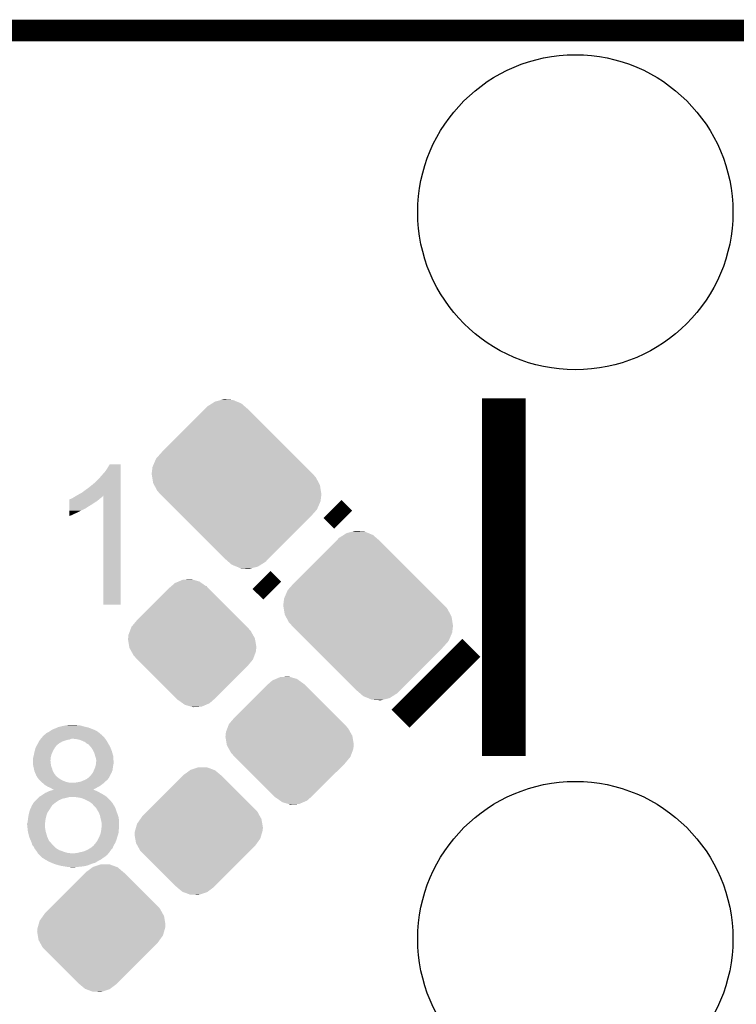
# Model space of a CAD drawing. Extents: x -0.05 to 0.95, y -0.15 to 2.1.
# Tile 50 of 51: x 0.52 to 0.72, y 1.83 to 2.1. Entities that reach past the tile are written whole.
import ezdxf

# ---------------------------------------------------------------- set-up
doc = ezdxf.new("R2010")
doc.units = 0
doc.layers.get('0').update_dxf_attribs({"linetype": 'CONTINUOUS'})
for name, color, linetype in [('LTE_IOT_13_CLICK_V101A_GKO', 9, 'CONTINUOUS'), ('LTE_IOT_13_CLICK_V101A_GTO', 11, 'CONTINUOUS'), ('LTE_IOT_13_CLICK_V101A_GTS', 8, 'CONTINUOUS')]:
    doc.layers.add(name, color=color, linetype=linetype)

# ---------------------------------------------------------------- blocks, each defined once
blk = doc.blocks.new('CUSTOM_173')
for points in [[(-0.008, 0.02138), (-0.00674, 0.02218), (0.00225, 0.02138), (0.00133, 0.02218)], [(-0.00674, 0.02218), (-0.00589, 0.02271), (0.00133, 0.02218), (0.00004, 0.02271)], [(-0.00589, 0.02271), (-0.00421, 0.02314), (0.00004, 0.02271), (-0.00098, 0.02314)], [(-0.00421, 0.02314), (-0.00347, 0.02332), (-0.00098, 0.02314), (-0.00347, 0.02332)], [(-0.02046, 0.00888), (-0.00888, 0.02046), (0.01488, 0.00888), (0.0033, 0.02046)], [(-0.00888, 0.02046), (-0.0088, 0.02054), (0.0033, 0.02046), (0.00322, 0.02054)], [(-0.0088, 0.02054), (-0.008, 0.02138), (0.00322, 0.02054), (0.00225, 0.02138)], [(-0.02212, 0.00702), (-0.02046, 0.00888), (0.01674, 0.00702), (0.01488, 0.00888)], [(-0.02311, 0.00472), (-0.02212, 0.00702), (0.01904, 0.00472), (0.01674, 0.00702)], [(-0.02335, 0.0028), (-0.0233, 0.00322), (0.02094, 0.0028), (0.02054, 0.00322)], [(-0.0232, 0.00188), (-0.02335, 0.0028), (0.0218, 0.00188), (0.02094, 0.0028)], [(-0.0233, 0.00322), (-0.02311, 0.00472), (0.02054, 0.00322), (0.01904, 0.00472)], [(-0.02295, 0.00033), (-0.0232, 0.00188), (0.02261, 0.00033), (0.0218, 0.00188)], [(-0.02261, -0.00033), (-0.02295, 0.00033), (0.02295, -0.00033), (0.02261, 0.00033)], [(-0.0218, -0.00188), (-0.02261, -0.00033), (0.0232, -0.00188), (0.02295, -0.00033)], [(-0.02093, -0.0028), (-0.0218, -0.00188), (0.02335, -0.0028), (0.0232, -0.00188)], [(-0.02054, -0.00322), (-0.02093, -0.0028), (0.0233, -0.00322), (0.02335, -0.0028)], [(-0.01904, -0.00472), (-0.02054, -0.00322), (0.02311, -0.00472), (0.0233, -0.00322)], [(-0.01674, -0.00701), (-0.01904, -0.00472), (0.02212, -0.00701), (0.02311, -0.00472)], [(-0.01488, -0.00888), (-0.01674, -0.00701), (0.02046, -0.00888), (0.02212, -0.00701)], [(-0.0033, -0.02046), (-0.01488, -0.00888), (0.00888, -0.02046), (0.02046, -0.00888)], [(-0.00322, -0.02054), (-0.0033, -0.02046), (0.00881, -0.02054), (0.00888, -0.02046)], [(-0.00225, -0.02138), (-0.00322, -0.02054), (0.008, -0.02138), (0.00881, -0.02054)], [(-0.00133, -0.02218), (-0.00225, -0.02138), (0.00674, -0.02218), (0.008, -0.02138)], [(-0.00003, -0.02271), (-0.00133, -0.02218), (0.00589, -0.02271), (0.00674, -0.02218)], [(0.00098, -0.02314), (-0.00003, -0.02271), (0.00421, -0.02314), (0.00589, -0.02271)], [(0.00347, -0.02332), (0.00098, -0.02314), (0.00347, -0.02332), (0.00421, -0.02314)]]:
    blk.add_solid(points)
blk = doc.blocks.new('CUSTOM_185')
for points in [[(-0.00393, 0.0156), (-0.00244, 0.01671), (0.00582, 0.0156), (0.0045, 0.01671)], [(-0.00244, 0.01671), (-0.00228, 0.01683), (0.0045, 0.01671), (0.00418, 0.01683)], [(-0.00228, 0.01683), (-0.00018, 0.01753), (0.00418, 0.01683), (0.0023, 0.01753)], [(-0.00018, 0.01753), (-0.00005, 0.01757), (0.0023, 0.01753), (-0.00005, 0.01757)], [(-0.01329, 0.0063), (-0.00439, 0.0152), (0.0152, 0.0063), (0.0063, 0.0152)], [(-0.00439, 0.0152), (-0.00399, 0.0156), (0.0063, 0.0152), (0.00582, 0.0156)], [(-0.00399, 0.0156), (-0.00396, 0.01563), (-0.00393, 0.0156), (-0.00396, 0.01563)], [(-0.01422, 0.00537), (-0.01329, 0.0063), (0.01611, 0.00537), (0.0152, 0.0063)], [(-0.01696, 0.00202), (-0.01604, 0.00332), (0.01748, 0.00202), (0.01725, 0.00332)], [(-0.01604, 0.00332), (-0.0156, 0.00393), (0.01725, 0.00332), (0.01691, 0.00393)], [(-0.01563, 0.00396), (-0.01422, 0.00537), (0.01689, 0.00396), (0.01611, 0.00537)], [(-0.0156, 0.00393), (-0.01563, 0.00396), (0.01691, 0.00393), (0.01689, 0.00396)], [(-0.01761, -0.00024), (-0.01747, 0.00024), (0.01747, -0.00024), (0.01761, 0.00024)], [(-0.01747, 0.00024), (-0.01725, 0.001), (0.01761, 0.00024), (0.01765, 0.001)], [(-0.01725, 0.001), (-0.01696, 0.00202), (0.01765, 0.001), (0.01748, 0.00202)], [(-0.01765, -0.001), (-0.01761, -0.00024), (0.01725, -0.001), (0.01747, -0.00024)], [(-0.01748, -0.00202), (-0.01765, -0.001), (0.01696, -0.00202), (0.01725, -0.001)], [(-0.01725, -0.00332), (-0.01748, -0.00202), (0.01604, -0.00332), (0.01696, -0.00202)], [(-0.01691, -0.00393), (-0.01725, -0.00332), (0.0156, -0.00393), (0.01604, -0.00332)], [(-0.01689, -0.00396), (-0.01691, -0.00393), (0.01563, -0.00396), (0.0156, -0.00393)], [(-0.01611, -0.00537), (-0.01689, -0.00396), (0.01422, -0.00537), (0.01563, -0.00396)], [(-0.0152, -0.0063), (-0.01611, -0.00537), (0.01329, -0.0063), (0.01422, -0.00537)], [(-0.0063, -0.0152), (-0.0152, -0.0063), (0.00439, -0.0152), (0.01329, -0.0063)], [(-0.00582, -0.0156), (-0.0063, -0.0152), (0.00399, -0.0156), (0.00439, -0.0152)], [(-0.0045, -0.01671), (-0.00582, -0.0156), (0.00244, -0.01671), (0.00393, -0.0156)], [(0.00396, -0.01563), (0.00393, -0.0156), (0.00396, -0.01563), (0.00399, -0.0156)], [(-0.00417, -0.01683), (-0.0045, -0.01671), (0.00228, -0.01683), (0.00244, -0.01671)], [(-0.0023, -0.01753), (-0.00417, -0.01683), (0.00018, -0.01753), (0.00228, -0.01683)], [(0.00005, -0.01757), (-0.0023, -0.01753), (0.00005, -0.01757), (0.00018, -0.01753)]]:
    blk.add_solid(points)
blk = doc.blocks.new('CUSTOM_186')
for points in [[(-0.00584, 0.0156), (-0.00475, 0.01655), (0.00393, 0.0156), (0.00259, 0.01655)], [(-0.00475, 0.01655), (-0.00378, 0.01696), (0.00259, 0.01655), (0.00202, 0.01696)], [(-0.00378, 0.01696), (-0.00259, 0.01747), (0.00202, 0.01696), (0.00025, 0.01747)], [(-0.00259, 0.01747), (-0.00024, 0.01761), (0.00025, 0.01747), (-0.00024, 0.01761)], [(-0.0152, 0.0063), (-0.0063, 0.0152), (0.01329, 0.0063), (0.00439, 0.0152)], [(-0.0063, 0.0152), (-0.00584, 0.0156), (0.00439, 0.0152), (0.00399, 0.0156)], [(0.00393, 0.0156), (0.00396, 0.01563), (0.00399, 0.0156), (0.00396, 0.01563)], [(-0.01671, 0.0045), (-0.0152, 0.0063), (0.01509, 0.0045), (0.01329, 0.0063)], [(-0.01753, 0.0023), (-0.01713, 0.00337), (0.0167, 0.0023), (0.01611, 0.00337)], [(-0.01713, 0.00337), (-0.01692, 0.00393), (0.01611, 0.00337), (0.0156, 0.00393)], [(-0.01692, 0.00393), (-0.01691, 0.00396), (0.0156, 0.00393), (0.01563, 0.00396)], [(-0.01691, 0.00396), (-0.01671, 0.0045), (0.01563, 0.00396), (0.01509, 0.0045)], [(-0.01765, 0.001), (-0.01762, 0.00132), (0.01731, 0.001), (0.01725, 0.00132)], [(-0.01731, -0.001), (-0.01765, 0.001), (0.01765, -0.001), (0.01731, 0.001)], [(-0.01762, 0.00132), (-0.01753, 0.0023), (0.01725, 0.00132), (0.0167, 0.0023)], [(-0.01725, -0.00132), (-0.01731, -0.001), (0.01762, -0.00132), (0.01765, -0.001)], [(-0.01671, -0.00229), (-0.01725, -0.00132), (0.01753, -0.00229), (0.01762, -0.00132)], [(-0.01611, -0.00337), (-0.01671, -0.00229), (0.01713, -0.00337), (0.01753, -0.00229)], [(-0.0156, -0.00393), (-0.01611, -0.00337), (0.01692, -0.00393), (0.01713, -0.00337)], [(-0.01563, -0.00396), (-0.0156, -0.00393), (0.01691, -0.00396), (0.01692, -0.00393)], [(-0.01509, -0.0045), (-0.01563, -0.00396), (0.01671, -0.0045), (0.01691, -0.00396)], [(-0.01329, -0.0063), (-0.01509, -0.0045), (0.0152, -0.0063), (0.01671, -0.0045)], [(-0.00439, -0.0152), (-0.01329, -0.0063), (0.0063, -0.0152), (0.0152, -0.0063)], [(-0.00399, -0.0156), (-0.00439, -0.0152), (0.00584, -0.0156), (0.0063, -0.0152)], [(-0.00396, -0.01563), (-0.00399, -0.0156), (-0.00396, -0.01563), (-0.00393, -0.0156)], [(-0.00259, -0.01655), (-0.00393, -0.0156), (0.00475, -0.01655), (0.00584, -0.0156)], [(-0.00202, -0.01696), (-0.00259, -0.01655), (0.00378, -0.01696), (0.00475, -0.01655)], [(-0.00025, -0.01747), (-0.00202, -0.01696), (0.00259, -0.01747), (0.00378, -0.01696)], [(0.00024, -0.01761), (-0.00025, -0.01747), (0.00024, -0.01761), (0.00259, -0.01747)]]:
    blk.add_solid(points)
blk = doc.blocks.new('ROUND_91')
blk.add_circle((0, 0), 0.04335)

msp = doc.modelspace()

# ---------------------------------------------------------------- linework, layer by layer
at = {"layer": 'LTE_IOT_13_CLICK_V101A_GKO', "const_width": 0.006}
msp.add_lwpolyline([(0.04, 2.1), (0.86, 2.1)], dxfattribs=at)
at = {"layer": 'LTE_IOT_13_CLICK_V101A_GTO'}
for points, const_width in [([(0.7242, 2.0776), (0.8305, 2.0776)], 0.012), ([(0.6573, 1.9004), (0.6573, 1.9988)], 0.012), ([(0.6102, 1.9683), (0.6131, 1.9654)], 0.007), ([(0.5907, 1.9488), (0.5936, 1.9459)], 0.007), ([(0.6289, 1.9106), (0.6484, 1.9301)], 0.007)]:
    msp.add_lwpolyline(points, dxfattribs=dict(at, const_width=const_width))
for points in [[(0.5463, 1.9771), (0.5477, 1.9787), (0.5519, 1.9771), (0.5519, 1.9787)], [(0.5477, 1.9787), (0.5483, 1.9796), (0.5519, 1.9787), (0.5519, 1.9796)], [(0.5483, 1.9796), (0.5489, 1.9806), (0.5519, 1.9796), (0.5519, 1.9806)], [(0.5489, 1.9806), (0.5489, 1.9806), (0.5519, 1.9806), (0.5489, 1.9806)], [(0.5446, 1.9754), (0.5447, 1.9755), (0.5519, 1.9754), (0.5519, 1.9755)], [(0.5448, 1.9755), (0.5449, 1.9757), (0.5519, 1.9755), (0.5519, 1.9757)], [(0.5449, 1.9757), (0.5463, 1.9771), (0.5519, 1.9757), (0.5519, 1.9771)], [(0.5401, 1.9722), (0.5412, 1.9728), (0.5519, 1.9722), (0.5519, 1.9728)], [(0.5412, 1.9728), (0.5423, 1.9736), (0.5519, 1.9728), (0.5519, 1.9736)], [(0.5423, 1.9736), (0.5435, 1.9745), (0.5519, 1.9736), (0.5519, 1.9745)], [(0.5435, 1.9745), (0.5446, 1.9754), (0.5519, 1.9745), (0.5519, 1.9754)], [(0.5378, 1.9709), (0.5379, 1.971), (0.54588, 1.9709), (0.546, 1.971)], [(0.5378, 1.9705), (0.5378, 1.9709), (0.5454, 1.9705), (0.54588, 1.9709)], [(0.5378, 1.97), (0.5378, 1.9705), (0.5446, 1.97), (0.5454, 1.9705)], [(0.5379, 1.971), (0.5382, 1.9711), (0.546, 1.971), (0.54612, 1.9711)], [(0.5382, 1.9711), (0.5388, 1.9714), (0.54612, 1.9711), (0.5465, 1.9714)], [(0.5388, 1.9714), (0.5391, 1.9716), (0.5465, 1.9714), (0.54677, 1.9716)], [(0.5391, 1.9716), (0.53927, 1.9717), (0.54677, 1.9716), (0.5469, 1.9717)], [(0.53927, 1.9717), (0.53977, 1.972), (0.5469, 1.9717), (0.5471, 1.972)], [(0.53977, 1.972), (0.5401, 1.9722), (0.5519, 1.972), (0.5519, 1.9722)], [(0.53977, 1.972), (0.53977, 1.972), (0.5471, 1.972), (0.5472, 1.972)], [(0.5472, 1.942), (0.5472, 1.972), (0.5519, 1.942), (0.5519, 1.972)], [(0.5378, 1.9694), (0.5378, 1.97), (0.5437, 1.9694), (0.5446, 1.97)], [(0.5378, 1.9688), (0.5378, 1.9694), (0.5427, 1.9688), (0.5437, 1.9694)], [(0.5378, 1.9687), (0.5378, 1.9688), (0.5426, 1.9687), (0.5426, 1.9688)], [(0.5378, 1.9688), (0.5378, 1.9688), (0.5426, 1.9688), (0.5427, 1.9688)], [(0.5378, 1.9685), (0.5378, 1.9687), (0.5423, 1.9685), (0.5426, 1.9687)], [(0.5378, 1.9682), (0.5378, 1.9685), (0.5417, 1.9682), (0.5423, 1.9685)], [(0.5378, 1.9679), (0.5378, 1.9682), (0.541, 1.9679), (0.5417, 1.9682)], [(0.5378, 1.9675), (0.5378, 1.9679), (0.5403, 1.9675), (0.541, 1.9679)], [(0.5378, 1.9671), (0.5378, 1.9675), (0.5394, 1.9671), (0.5403, 1.9675)], [(0.5378, 1.9667), (0.5378, 1.9671), (0.5386, 1.9667), (0.5394, 1.9671)], [(0.5378, 1.9664), (0.5378, 1.9667), (0.5378, 1.9664), (0.5386, 1.9667)], [(0.5333, 1.9077), (0.5335, 1.9078), (0.5443, 1.9077), (0.54404, 1.9078)], [(0.5335, 1.9078), (0.5341, 1.908), (0.54404, 1.9078), (0.54352, 1.908)], [(0.5341, 1.908), (0.5345, 1.9082), (0.54352, 1.908), (0.543, 1.9082)], [(0.5345, 1.9082), (0.5347, 1.9083), (0.543, 1.9082), (0.54257, 1.9083)], [(0.5347, 1.9083), (0.5355, 1.9085), (0.54257, 1.9083), (0.5417, 1.9085)], [(0.5355, 1.9085), (0.5365, 1.9087), (0.5417, 1.9085), (0.5411, 1.9087)], [(0.5365, 1.9087), (0.537, 1.9088), (0.5411, 1.9087), (0.5406, 1.9088)], [(0.537, 1.9088), (0.5379, 1.9089), (0.5401, 1.9088), (0.5396, 1.9089)], [(0.5298, 1.9049), (0.52997, 1.9051), (0.5379, 1.9049), (0.5384, 1.9051)], [(0.52997, 1.9051), (0.53005, 1.9052), (0.54768, 1.9051), (0.5476, 1.9052)], [(0.53005, 1.9052), (0.5303, 1.9055), (0.5476, 1.9052), (0.5474, 1.9055)], [(0.5303, 1.9055), (0.53063, 1.9059), (0.5474, 1.9055), (0.547, 1.9059)], [(0.53063, 1.9059), (0.53072, 1.906), (0.5469, 1.9059), (0.5469, 1.906)], [(0.53063, 1.9059), (0.53063, 1.9059), (0.547, 1.9059), (0.5469, 1.9059)], [(0.53072, 1.906), (0.5308, 1.9061), (0.5469, 1.906), (0.54678, 1.9061)], [(0.5308, 1.9061), (0.531, 1.9062), (0.54678, 1.9061), (0.54666, 1.9062)], [(0.531, 1.9062), (0.5313, 1.9065), (0.54666, 1.9062), (0.5463, 1.9065)], [(0.5313, 1.9065), (0.5316, 1.9067), (0.5463, 1.9065), (0.54606, 1.9067)], [(0.5316, 1.9067), (0.532, 1.9069), (0.54606, 1.9067), (0.54582, 1.9069)], [(0.532, 1.9069), (0.53217, 1.907), (0.54582, 1.9069), (0.5457, 1.907)], [(0.53217, 1.907), (0.5325, 1.9072), (0.5457, 1.907), (0.54535, 1.9072)], [(0.5325, 1.9072), (0.53277, 1.9074), (0.54535, 1.9072), (0.545, 1.9074)], [(0.53277, 1.9074), (0.5329, 1.9075), (0.545, 1.9074), (0.54477, 1.9075)], [(0.5329, 1.9075), (0.5333, 1.9077), (0.54477, 1.9075), (0.5443, 1.9077)], [(0.5398, 1.905), (0.5389, 1.9051), (0.54775, 1.905), (0.54768, 1.9051)], [(0.52838, 1.9021), (0.5285, 1.9026), (0.5335, 1.9021), (0.5338, 1.9026)], [(0.5285, 1.9026), (0.52872, 1.903), (0.5338, 1.9026), (0.5341, 1.903)], [(0.52872, 1.903), (0.52883, 1.9032), (0.5341, 1.903), (0.5343, 1.9032)], [(0.52883, 1.9032), (0.52888, 1.9033), (0.5343, 1.9032), (0.5343, 1.9033)], [(0.52888, 1.9033), (0.5291, 1.9037), (0.5343, 1.9033), (0.53483, 1.9037)], [(0.5291, 1.9037), (0.5292, 1.9039), (0.53483, 1.9037), (0.5351, 1.9039)], [(0.5292, 1.9039), (0.5294, 1.9043), (0.5351, 1.9039), (0.5358, 1.9043)], [(0.5294, 1.9043), (0.5296, 1.9046), (0.5358, 1.9043), (0.5366, 1.9046)], [(0.5296, 1.9046), (0.52973, 1.9048), (0.5366, 1.9046), (0.5373, 1.9048)], [(0.52973, 1.9048), (0.5298, 1.9049), (0.5373, 1.9048), (0.5379, 1.9049)], [(0.5407, 1.9048), (0.5398, 1.905), (0.5479, 1.9048), (0.54775, 1.905)], [(0.5421, 1.9042), (0.5407, 1.9048), (0.54827, 1.9042), (0.5479, 1.9048)], [(0.54235, 1.904), (0.5421, 1.9042), (0.5484, 1.904), (0.54827, 1.9042)], [(0.5426, 1.9038), (0.54235, 1.904), (0.54851, 1.9038), (0.5484, 1.904)], [(0.543, 1.9036), (0.5426, 1.9038), (0.54862, 1.9036), (0.54851, 1.9038)], [(0.5433, 1.9033), (0.543, 1.9036), (0.54878, 1.9033), (0.54862, 1.9036)], [(0.54364, 1.9029), (0.5433, 1.9033), (0.549, 1.9029), (0.54878, 1.9033)], [(0.5439, 1.9026), (0.54364, 1.9029), (0.54913, 1.9026), (0.549, 1.9029)], [(0.5444, 1.9018), (0.5439, 1.9026), (0.54946, 1.9018), (0.54913, 1.9026)], [(0.5278, 1.8997), (0.52787, 1.9), (0.53267, 1.8997), (0.5327, 1.9)], [(0.5278, 1.8991), (0.5278, 1.8997), (0.5326, 1.8991), (0.53267, 1.8997)], [(0.52787, 1.9), (0.528, 1.9005), (0.5327, 1.9), (0.53282, 1.9005)], [(0.528, 1.9005), (0.52807, 1.9008), (0.53282, 1.9005), (0.5329, 1.9008)], [(0.52807, 1.9008), (0.5282, 1.9014), (0.5329, 1.9008), (0.53316, 1.9014)], [(0.5282, 1.9014), (0.52822, 1.9015), (0.53316, 1.9014), (0.5332, 1.9015)], [(0.52822, 1.9015), (0.52838, 1.9021), (0.5332, 1.9015), (0.5335, 1.9021)], [(0.54444, 1.9017), (0.5444, 1.9018), (0.5495, 1.9017), (0.54946, 1.9018)], [(0.5447, 1.9011), (0.54444, 1.9017), (0.54967, 1.9011), (0.5495, 1.9017)], [(0.5449, 1.9004), (0.5447, 1.9011), (0.54987, 1.9004), (0.54967, 1.9011)], [(0.54493, 1.9003), (0.5449, 1.9004), (0.5499, 1.9003), (0.54987, 1.9004)], [(0.5451, 1.8998), (0.54493, 1.9003), (0.5499, 1.8998), (0.5499, 1.9003)], [(0.54514, 1.8996), (0.5451, 1.8998), (0.5499, 1.8996), (0.5499, 1.8998)], [(0.5278, 1.899), (0.5278, 1.8991), (0.5326, 1.899), (0.5326, 1.8991)], [(0.5278, 1.8987), (0.5278, 1.899), (0.5327, 1.8987), (0.5326, 1.899)], [(0.5278, 1.8982), (0.5278, 1.8987), (0.5327, 1.8982), (0.5327, 1.8987)], [(0.5278, 1.898), (0.5278, 1.8982), (0.53273, 1.898), (0.5327, 1.8982)], [(0.52789, 1.8976), (0.5278, 1.898), (0.5328, 1.8976), (0.53273, 1.898)], [(0.52807, 1.8968), (0.52789, 1.8976), (0.5331, 1.8968), (0.5328, 1.8976)], [(0.5446, 1.8965), (0.5449, 1.8972), (0.5497, 1.8965), (0.54979, 1.8972)], [(0.5449, 1.8972), (0.54492, 1.8973), (0.54979, 1.8972), (0.5498, 1.8973)], [(0.54492, 1.8973), (0.54507, 1.8979), (0.5498, 1.8973), (0.5499, 1.8979)], [(0.54507, 1.8979), (0.5451, 1.898), (0.5499, 1.8979), (0.54992, 1.898)], [(0.5451, 1.898), (0.54514, 1.8984), (0.54992, 1.898), (0.55, 1.8984)], [(0.5452, 1.8993), (0.54514, 1.8996), (0.54994, 1.8993), (0.5499, 1.8996)], [(0.54514, 1.8984), (0.54519, 1.8988), (0.55, 1.8984), (0.55, 1.8988)], [(0.54519, 1.8988), (0.5452, 1.8989), (0.55, 1.8988), (0.54999, 1.8989)], [(0.5452, 1.8989), (0.5452, 1.8993), (0.54999, 1.8989), (0.54994, 1.8993)], [(0.5282, 1.8962), (0.52807, 1.8968), (0.53327, 1.8962), (0.5331, 1.8968)], [(0.52824, 1.8961), (0.5282, 1.8962), (0.5333, 1.8961), (0.53327, 1.8962)], [(0.5285, 1.8955), (0.52824, 1.8961), (0.53368, 1.8955), (0.5333, 1.8961)], [(0.52858, 1.8953), (0.5285, 1.8955), (0.5338, 1.8953), (0.53368, 1.8955)], [(0.5287, 1.895), (0.52858, 1.8953), (0.53405, 1.895), (0.5338, 1.8953)], [(0.52888, 1.8947), (0.5287, 1.895), (0.5343, 1.8947), (0.53405, 1.895)], [(0.52894, 1.8946), (0.52888, 1.8947), (0.5344, 1.8946), (0.5343, 1.8947)], [(0.529, 1.8945), (0.52894, 1.8946), (0.53455, 1.8945), (0.5344, 1.8946)], [(0.52905, 1.8944), (0.529, 1.8945), (0.5347, 1.8944), (0.53455, 1.8945)], [(0.5291, 1.8943), (0.52905, 1.8944), (0.53483, 1.8943), (0.5347, 1.8944)], [(0.5292, 1.8942), (0.5291, 1.8943), (0.53497, 1.8942), (0.53483, 1.8943)], [(0.52929, 1.8941), (0.5292, 1.8942), (0.5351, 1.8941), (0.53497, 1.8942)], [(0.5427, 1.8941), (0.54282, 1.8942), (0.5485, 1.8941), (0.5486, 1.8942)], [(0.54282, 1.8942), (0.5434, 1.8947), (0.5486, 1.8942), (0.54885, 1.8947)], [(0.5434, 1.8947), (0.5437, 1.895), (0.54885, 1.8947), (0.549, 1.895)], [(0.5437, 1.895), (0.5439, 1.8953), (0.549, 1.895), (0.54917, 1.8953)], [(0.5439, 1.8953), (0.54422, 1.8957), (0.54917, 1.8953), (0.5494, 1.8957)], [(0.54422, 1.8957), (0.5443, 1.8958), (0.5494, 1.8957), (0.54944, 1.8958)], [(0.5443, 1.8958), (0.5446, 1.8965), (0.54944, 1.8958), (0.5497, 1.8965)], [(0.52954, 1.8938), (0.52929, 1.8941), (0.5356, 1.8938), (0.5351, 1.8941)], [(0.5298, 1.8935), (0.52954, 1.8938), (0.5362, 1.8935), (0.5356, 1.8938)], [(0.53015, 1.8932), (0.5298, 1.8935), (0.537, 1.8932), (0.5362, 1.8935)], [(0.53038, 1.893), (0.53015, 1.8932), (0.5379, 1.893), (0.537, 1.8932)], [(0.53085, 1.8926), (0.53038, 1.893), (0.5469, 1.8926), (0.54738, 1.893)], [(0.5312, 1.8923), (0.53085, 1.8926), (0.54648, 1.8923), (0.5469, 1.8926)], [(0.53155, 1.8921), (0.5312, 1.8923), (0.5462, 1.8921), (0.54648, 1.8923)], [(0.5319, 1.8919), (0.53155, 1.8921), (0.54584, 1.8919), (0.5462, 1.8921)], [(0.5326, 1.8916), (0.5319, 1.8919), (0.5453, 1.8916), (0.54584, 1.8919)], [(0.5331, 1.8913), (0.5326, 1.8916), (0.5447, 1.8913), (0.5453, 1.8916)], [(0.5393, 1.893), (0.5398, 1.8931), (0.54738, 1.893), (0.5475, 1.8931)], [(0.5398, 1.8931), (0.5405, 1.8932), (0.5475, 1.8931), (0.5476, 1.8932)], [(0.5405, 1.8932), (0.5412, 1.8934), (0.5476, 1.8932), (0.5478, 1.8934)], [(0.5412, 1.8934), (0.54143, 1.8935), (0.5478, 1.8934), (0.5479, 1.8935)], [(0.54143, 1.8935), (0.5419, 1.8937), (0.5479, 1.8935), (0.54817, 1.8937)], [(0.5419, 1.8937), (0.5421, 1.8938), (0.54817, 1.8937), (0.5483, 1.8938)], [(0.5421, 1.8938), (0.5427, 1.8941), (0.5483, 1.8938), (0.5485, 1.8941)], [(0.529, 1.8886), (0.5292, 1.8888), (0.5359, 1.8886), (0.5368, 1.8888)], [(0.5292, 1.8888), (0.5294, 1.889), (0.5368, 1.8888), (0.5376, 1.889)], [(0.5294, 1.889), (0.5295, 1.8891), (0.5376, 1.889), (0.5382, 1.8891)], [(0.5295, 1.8891), (0.5303, 1.8896), (0.5481, 1.8891), (0.54735, 1.8896)], [(0.5303, 1.8896), (0.53045, 1.8897), (0.54735, 1.8896), (0.5472, 1.8897)], [(0.53045, 1.8897), (0.5312, 1.8902), (0.5472, 1.8897), (0.5463, 1.8902)], [(0.5312, 1.8902), (0.53208, 1.8906), (0.5463, 1.8902), (0.5456, 1.8906)], [(0.53208, 1.8906), (0.5323, 1.8907), (0.5456, 1.8906), (0.54537, 1.8907)], [(0.5323, 1.8907), (0.53295, 1.8909), (0.54537, 1.8907), (0.5449, 1.8909)], [(0.53295, 1.8909), (0.53359, 1.8911), (0.5449, 1.8909), (0.5445, 1.8911)], [(0.5333, 1.8912), (0.5331, 1.8913), (0.5445, 1.8912), (0.5447, 1.8913)], [(0.5335, 1.8911), (0.5335, 1.8912), (0.54431, 1.8911), (0.5445, 1.8912)], [(0.53359, 1.8911), (0.5335, 1.8911), (0.5443, 1.8911), (0.54431, 1.8911)], [(0.53359, 1.8911), (0.53359, 1.8911), (0.5445, 1.8911), (0.5443, 1.8911)], [(0.5399, 1.889), (0.5387, 1.8891), (0.5482, 1.889), (0.5481, 1.8891)], [(0.5411, 1.8888), (0.5399, 1.889), (0.5484, 1.8888), (0.5482, 1.889)], [(0.5421, 1.8884), (0.5411, 1.8888), (0.5488, 1.8884), (0.5484, 1.8888)], [(0.52718, 1.886), (0.52741, 1.8865), (0.5326, 1.886), (0.5329, 1.8865)], [(0.52741, 1.8865), (0.5275, 1.8867), (0.5329, 1.8865), (0.53303, 1.8867)], [(0.5275, 1.8867), (0.52756, 1.8868), (0.53303, 1.8867), (0.5331, 1.8868)], [(0.52756, 1.8868), (0.52762, 1.8869), (0.5331, 1.8868), (0.5332, 1.8869)], [(0.52762, 1.8869), (0.52804, 1.8876), (0.5332, 1.8869), (0.5341, 1.8876)], [(0.52804, 1.8876), (0.5281, 1.8877), (0.5341, 1.8876), (0.53425, 1.8877)], [(0.5281, 1.8877), (0.5286, 1.8882), (0.53425, 1.8877), (0.535, 1.8882)], [(0.5286, 1.8882), (0.529, 1.8886), (0.535, 1.8882), (0.5359, 1.8886)], [(0.5423, 1.8883), (0.5421, 1.8884), (0.5489, 1.8883), (0.5488, 1.8884)], [(0.5429, 1.888), (0.5423, 1.8883), (0.54917, 1.888), (0.5489, 1.8883)], [(0.5436, 1.8876), (0.5429, 1.888), (0.54952, 1.8876), (0.54917, 1.888)], [(0.54385, 1.8874), (0.5436, 1.8876), (0.5497, 1.8874), (0.54952, 1.8876)], [(0.54398, 1.8873), (0.54385, 1.8874), (0.5497, 1.8873), (0.5497, 1.8874)], [(0.5441, 1.8872), (0.54398, 1.8873), (0.54977, 1.8872), (0.5497, 1.8873)], [(0.5443, 1.887), (0.5441, 1.8872), (0.5499, 1.887), (0.54977, 1.8872)], [(0.5444, 1.8868), (0.5443, 1.887), (0.55003, 1.8868), (0.5499, 1.887)], [(0.5448, 1.8864), (0.5444, 1.8868), (0.5503, 1.8864), (0.55003, 1.8868)], [(0.5452, 1.886), (0.5448, 1.8864), (0.55047, 1.886), (0.5503, 1.8864)], [(0.5264, 1.8827), (0.5265, 1.8836), (0.53122, 1.8827), (0.5314, 1.8836)], [(0.5265, 1.8836), (0.5267, 1.8846), (0.5314, 1.8836), (0.5317, 1.8846)], [(0.5267, 1.8846), (0.52694, 1.8854), (0.5317, 1.8846), (0.5322, 1.8854)], [(0.52694, 1.8854), (0.527, 1.8856), (0.5322, 1.8854), (0.53233, 1.8856)], [(0.527, 1.8856), (0.52718, 1.886), (0.53233, 1.8856), (0.5326, 1.886)], [(0.54538, 1.8857), (0.5452, 1.886), (0.5506, 1.8857), (0.55047, 1.886)], [(0.5458, 1.885), (0.54538, 1.8857), (0.55083, 1.885), (0.5506, 1.8857)], [(0.54589, 1.8848), (0.5458, 1.885), (0.5509, 1.8848), (0.55083, 1.885)], [(0.5462, 1.8841), (0.54589, 1.8848), (0.55115, 1.8841), (0.5509, 1.8848)], [(0.54629, 1.8837), (0.5462, 1.8841), (0.5513, 1.8837), (0.55115, 1.8841)], [(0.5464, 1.8832), (0.54629, 1.8837), (0.55139, 1.8832), (0.5513, 1.8837)], [(0.5262, 1.8818), (0.5263, 1.882), (0.53113, 1.8818), (0.53115, 1.882)], [(0.5262, 1.8814), (0.5262, 1.8818), (0.5311, 1.8814), (0.53113, 1.8818)], [(0.52628, 1.8807), (0.5262, 1.8814), (0.5311, 1.8807), (0.5311, 1.8814)], [(0.52633, 1.8802), (0.52628, 1.8807), (0.5312, 1.8802), (0.5311, 1.8807)], [(0.5263, 1.8824), (0.52637, 1.8826), (0.53118, 1.8824), (0.5312, 1.8826)], [(0.5263, 1.882), (0.5263, 1.8824), (0.53115, 1.882), (0.53118, 1.8824)], [(0.52637, 1.8826), (0.5264, 1.8827), (0.5312, 1.8826), (0.53122, 1.8827)], [(0.54655, 1.8826), (0.5464, 1.8832), (0.5515, 1.8826), (0.55139, 1.8832)], [(0.5466, 1.8824), (0.54655, 1.8826), (0.5515, 1.8824), (0.5515, 1.8826)], [(0.5467, 1.8818), (0.5466, 1.8824), (0.5515, 1.8818), (0.5515, 1.8824)], [(0.54664, 1.8805), (0.5467, 1.8812), (0.5515, 1.8805), (0.5515, 1.8812)], [(0.5467, 1.8812), (0.5467, 1.8818), (0.5515, 1.8812), (0.5515, 1.8818)], [(0.5264, 1.8796), (0.52633, 1.8802), (0.5313, 1.8796), (0.5312, 1.8802)], [(0.52675, 1.8782), (0.5264, 1.8796), (0.5317, 1.8782), (0.5313, 1.8796)], [(0.5268, 1.878), (0.52675, 1.8782), (0.53179, 1.878), (0.5317, 1.8782)], [(0.52701, 1.8775), (0.5268, 1.878), (0.532, 1.8775), (0.53179, 1.878)], [(0.5456, 1.8772), (0.546, 1.878), (0.55073, 1.8772), (0.55098, 1.878)], [(0.546, 1.878), (0.54616, 1.8784), (0.55098, 1.878), (0.5511, 1.8784)], [(0.54616, 1.8784), (0.5464, 1.879), (0.5511, 1.8784), (0.5513, 1.879)], [(0.5464, 1.879), (0.54651, 1.8796), (0.5513, 1.879), (0.5514, 1.8796)], [(0.54651, 1.8796), (0.5466, 1.8801), (0.5514, 1.8796), (0.5514, 1.8801)], [(0.5466, 1.8801), (0.54664, 1.8805), (0.5514, 1.8801), (0.5515, 1.8805)], [(0.52714, 1.8772), (0.52701, 1.8775), (0.5321, 1.8772), (0.532, 1.8775)], [(0.52727, 1.8769), (0.52714, 1.8772), (0.5323, 1.8769), (0.5321, 1.8772)], [(0.5274, 1.8766), (0.52727, 1.8769), (0.5326, 1.8766), (0.5323, 1.8769)], [(0.52743, 1.8765), (0.5274, 1.8766), (0.5327, 1.8765), (0.5326, 1.8766)], [(0.52757, 1.876), (0.52743, 1.8765), (0.5331, 1.876), (0.5327, 1.8765)], [(0.5276, 1.8759), (0.52757, 1.876), (0.5332, 1.8759), (0.5331, 1.876)], [(0.528, 1.8754), (0.5276, 1.8759), (0.5337, 1.8754), (0.5332, 1.8759)], [(0.5282, 1.875), (0.528, 1.8754), (0.5341, 1.875), (0.5337, 1.8754)], [(0.5436, 1.875), (0.5445, 1.8757), (0.5497, 1.875), (0.55, 1.8757)], [(0.5445, 1.8757), (0.5446, 1.8759), (0.55, 1.8757), (0.55011, 1.8759)], [(0.5446, 1.8759), (0.5448, 1.8761), (0.55011, 1.8759), (0.55023, 1.8761)], [(0.5448, 1.8761), (0.54504, 1.8764), (0.55023, 1.8761), (0.5504, 1.8764)], [(0.54504, 1.8764), (0.5452, 1.8766), (0.5504, 1.8764), (0.55049, 1.8766)], [(0.5452, 1.8766), (0.54553, 1.8771), (0.55049, 1.8766), (0.5507, 1.8771)], [(0.54553, 1.8771), (0.5456, 1.8772), (0.5507, 1.8771), (0.55073, 1.8772)], [(0.5283, 1.8748), (0.5282, 1.875), (0.53445, 1.8748), (0.5341, 1.875)], [(0.52845, 1.8746), (0.5283, 1.8748), (0.5348, 1.8746), (0.53445, 1.8748)], [(0.52853, 1.8745), (0.52845, 1.8746), (0.5349, 1.8745), (0.5348, 1.8746)], [(0.5286, 1.8744), (0.52853, 1.8745), (0.5351, 1.8744), (0.5349, 1.8745)], [(0.52868, 1.8743), (0.5286, 1.8744), (0.5355, 1.8743), (0.5351, 1.8744)], [(0.52882, 1.8741), (0.52868, 1.8743), (0.536, 1.8741), (0.5355, 1.8743)], [(0.5289, 1.874), (0.52882, 1.8741), (0.5363, 1.874), (0.536, 1.8741)], [(0.52895, 1.8739), (0.5289, 1.874), (0.5366, 1.8739), (0.5363, 1.874)], [(0.52905, 1.8737), (0.52895, 1.8739), (0.5373, 1.8737), (0.5366, 1.8739)], [(0.5291, 1.8736), (0.52905, 1.8737), (0.5381, 1.8736), (0.5373, 1.8737)], [(0.5297, 1.873), (0.5291, 1.8736), (0.5481, 1.873), (0.54861, 1.8736)], [(0.53, 1.8727), (0.5297, 1.873), (0.5477, 1.8727), (0.548, 1.873)], [(0.5297, 1.873), (0.5297, 1.873), (0.548, 1.873), (0.5481, 1.873)], [(0.5303, 1.8724), (0.53, 1.8727), (0.54725, 1.8724), (0.5477, 1.8727)], [(0.5394, 1.8736), (0.5401, 1.8737), (0.54861, 1.8736), (0.5487, 1.8737)], [(0.5401, 1.8737), (0.5409, 1.8739), (0.5487, 1.8737), (0.54884, 1.8739)], [(0.5409, 1.8739), (0.5418, 1.8741), (0.54884, 1.8739), (0.54899, 1.8741)], [(0.5418, 1.8741), (0.54248, 1.8744), (0.54899, 1.8741), (0.5492, 1.8744)], [(0.54248, 1.8744), (0.5427, 1.8745), (0.5492, 1.8744), (0.54928, 1.8745)], [(0.5427, 1.8745), (0.5436, 1.875), (0.54928, 1.8745), (0.5497, 1.875)], [(0.53046, 1.8723), (0.5303, 1.8724), (0.5471, 1.8723), (0.54725, 1.8724)], [(0.53094, 1.872), (0.53046, 1.8723), (0.5467, 1.872), (0.5471, 1.8723)], [(0.5311, 1.8719), (0.53094, 1.872), (0.54653, 1.8719), (0.5467, 1.872)], [(0.53145, 1.8717), (0.5311, 1.8719), (0.5462, 1.8717), (0.54653, 1.8719)], [(0.5318, 1.8715), (0.53145, 1.8717), (0.5458, 1.8715), (0.5462, 1.8717)], [(0.532, 1.8714), (0.5318, 1.8715), (0.5456, 1.8714), (0.5458, 1.8715)], [(0.5326, 1.8711), (0.532, 1.8714), (0.54515, 1.8711), (0.5456, 1.8714)], [(0.53283, 1.871), (0.5326, 1.8711), (0.545, 1.871), (0.54515, 1.8711)], [(0.5333, 1.8708), (0.53283, 1.871), (0.5443, 1.8708), (0.545, 1.871)], [(0.5341, 1.8705), (0.5333, 1.8708), (0.5435, 1.8705), (0.5443, 1.8708)], [(0.53522, 1.8702), (0.5341, 1.8705), (0.5427, 1.8702), (0.5435, 1.8705)], [(0.5356, 1.8701), (0.53522, 1.8702), (0.54225, 1.8701), (0.5427, 1.8702)], [(0.5363, 1.87), (0.5356, 1.8701), (0.5418, 1.87), (0.54225, 1.8701)], [(0.5369, 1.8699), (0.5363, 1.87), (0.5409, 1.8699), (0.5418, 1.87)], [(0.5375, 1.8698), (0.5369, 1.8699), (0.5399, 1.8698), (0.5409, 1.8699)], [(0.5383, 1.8697), (0.5379, 1.8698), (0.5389, 1.8697), (0.5399, 1.8698)]]:
    msp.add_solid(points, dxfattribs=at)

# ---------------------------------------------------------------- block references
at = {"layer": 'LTE_IOT_13_CLICK_V101A_GTS'}
for name, p in [('ROUND_91', (0.677, 2.05)), ('CUSTOM_173', (0.5838, 1.9752)), ('CUSTOM_173', (0.62, 1.939)), ('CUSTOM_186', (0.5716, 1.9314)), ('CUSTOM_186', (0.5984, 1.9046)), ('CUSTOM_185', (0.5734, 1.8797)), ('ROUND_91', (0.677, 1.85)), ('CUSTOM_185', (0.5466, 1.853))]:
    msp.add_blockref(name, p, dxfattribs=at)

doc.saveas('drawing.dxf')
